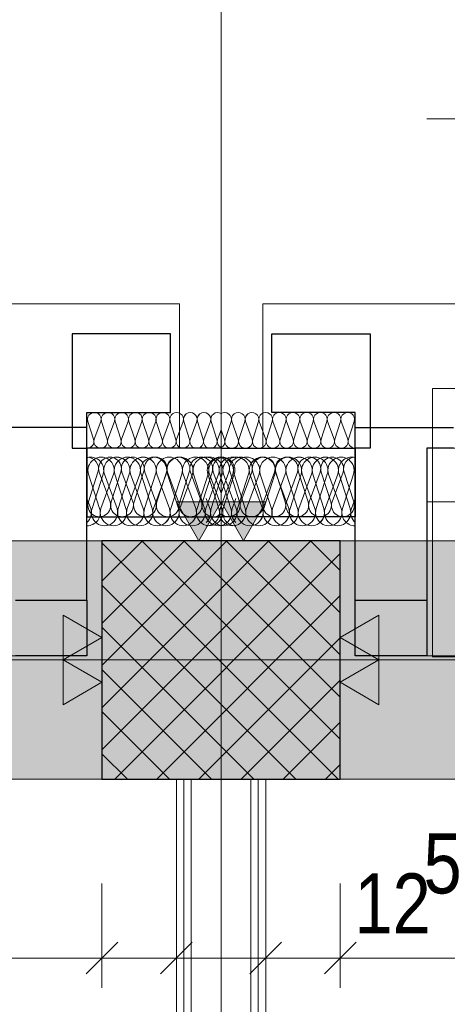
# Model space of a CAD drawing. Extents: x -620 to 3480, y 62 to 1107.
# Tile 195 of 244: x -171 to -157, y 979 to 1012. Entities that reach past the tile are written whole.
import ezdxf
from ezdxf.lldxf.tags import DXFTag

# ---------------------------------------------------------------- set-up
doc = ezdxf.new("R2010")
doc.units = 0
doc.layers.get('0').update_dxf_attribs({"lineweight": 35})
for name, color, linetype, lineweight, true_color in [('00 -Bauelemente -Dämmung innen', 7, 'Continuous', 9, 0xff7fe6), ('00 -Bauelemente -Gipskarton', 7, 'Continuous', 9, 0xff7fe6), ('30 -33 Aussenwände- 3 Aussenstützen', 7, 'Continuous', 50, 0x0000dd), ('30 -33 Aussenwände- 7 Fassade_ Elemente', 7, 'Continuous', 9, 0x00aacc), ('30 -34 Innenwände- 2 nichttragend', 7, 'Continuous', 18, 0xff7fe6), ('30 -35 Decken- 1 Konstruktion-Träger- Stahlbeton', 7, 'grob-A06G9GKW8I', 13, 0x33aa00), ('70 -72 Beschriftung- 2 Beschriftung Bauteile', 7, 'Continuous', 9, 0x9999ff), ('70 -76 Bemaßung- 2 Allgemein', 9, 'Continuous', 5, 0x808080)]:
    doc.layers.add(name, color=color, linetype=linetype, lineweight=lineweight, true_color=true_color)
doc.layers.add('30 -33 Aussenwände- 8 Sonnenschutz', color=7, linetype='Continuous', lineweight=9)
doc.layers.add('70 -71 Achsen- 1 Gebäudeachsen', color=7, linetype='STRICHPUNKT2-A06G9GKV8I', lineweight=18)
doc.layers.add('iwb_Schraffur_Unterzug', color=7, linetype='Continuous', lineweight=5, true_color=0xffffcc, plot=False)
doc.styles.get("Standard").update_dxf_attribs({"font": 'ARIALN.TTF'})
tags = doc.linetypes.add('grob-A06G9GKW8I', pattern=[14, 3, -8, 3]).pattern_tags.tags
tags[8:9] = [DXFTag(74, 4), DXFTag(75, 0), DXFTag(340, '0'), DXFTag(46, 0.0), DXFTag(50, 0.0), DXFTag(44, 0.0), DXFTag(45, 0.0)]
tags[6:7] = [DXFTag(74, 4), DXFTag(75, 0), DXFTag(340, '0'), DXFTag(46, 0.0), DXFTag(50, 0.0), DXFTag(44, 0.0), DXFTag(45, 0.0)]
tags[4:5] = [DXFTag(74, 4), DXFTag(75, 0), DXFTag(340, '0'), DXFTag(46, 0.0), DXFTag(50, 0.0), DXFTag(44, 0.0), DXFTag(45, 0.0)]
tags = doc.linetypes.add('STRICHPUNKT2-A06G9GKV8I', pattern=[12.7, 6.35, -3.175, 0, -3.175]).pattern_tags.tags
tags[10:11] = [DXFTag(74, 4), DXFTag(75, 0), DXFTag(340, '0'), DXFTag(46, 0.0), DXFTag(50, 0.0), DXFTag(44, 0.0), DXFTag(45, 0.0)]
tags[8:9] = [DXFTag(74, 4), DXFTag(75, 0), DXFTag(340, '0'), DXFTag(46, 0.0), DXFTag(50, 0.0), DXFTag(44, 0.0), DXFTag(45, 0.0)]
tags[6:7] = [DXFTag(74, 4), DXFTag(75, 0), DXFTag(340, '0'), DXFTag(46, 0.0), DXFTag(50, 0.0), DXFTag(44, 0.0), DXFTag(45, 0.0)]
tags[4:5] = [DXFTag(74, 4), DXFTag(75, 0), DXFTag(340, '0'), DXFTag(46, 0.0), DXFTag(50, 0.0), DXFTag(44, 0.0), DXFTag(45, 0.0)]

# ---------------------------------------------------------------- blocks, each defined once
blk = doc.blocks.new('Referenz-A06G9GKX8I')
at = {"layer": '00 -Bauelemente -Dämmung innen', "color": 0, "linetype": 'Continuous', "ltscale": 0.13}
for p, q in [((-165.513, 986.957), (-165.513, 871.857)), ((-163.513, 986.957), (-163.513, 871.857))]:
    blk.add_line(p, q, dxfattribs=at)
at = {"layer": '00 -Bauelemente -Gipskarton', "color": 0, "linetype": 'Continuous', "ltscale": 0.13}
for p, q in [((-166.013, 986.957), (-166.013, 872.357)), ((-165.763, 986.957), (-165.763, 872.107)), ((-165.513, 986.957), (-165.513, 871.857)), ((-163.513, 986.957), (-163.513, 871.857)), ((-163.263, 986.957), (-163.263, 872.107)), ((-163.013, 986.957), (-163.013, 872.357))]:
    blk.add_line(p, q, dxfattribs=at)
at = {"layer": '30 -33 Aussenwände- 3 Aussenstützen', "color": 0, "lineweight": 9}
for p, q in [((-168.513, 993.598), (-167.154, 994.957)), ((-168.513, 992.184), (-165.74, 994.957)), ((-168.513, 990.769), (-164.325, 994.957)), ((-168.513, 989.355), (-162.911, 994.957)), ((-168.513, 987.941), (-161.497, 994.957)), ((-168.513, 994.884), (-160.586, 986.957)), ((-167.172, 994.957), (-160.513, 988.299)), ((-165.758, 994.957), (-160.513, 989.713)), ((-164.343, 994.957), (-160.513, 991.127)), ((-162.929, 994.957), (-160.513, 992.541)), ((-161.515, 994.957), (-160.513, 993.955)), ((-168.083, 986.957), (-160.513, 994.527)), ((-168.513, 993.47), (-162, 986.957)), ((-166.669, 986.957), (-160.513, 993.113)), ((-168.513, 992.056), (-163.414, 986.957)), ((-164.513, 991.957), (-164.513, 989.957)), ((-165.254, 986.957), (-160.513, 991.698)), ((-165.513, 990.957), (-163.513, 990.957)), ((-168.513, 990.642), (-164.829, 986.957)), ((-163.84, 986.957), (-160.513, 990.284)), ((-168.513, 989.228), (-166.243, 986.957)), ((-162.426, 986.957), (-160.513, 988.87)), ((-168.513, 987.813), (-167.657, 986.957)), ((-161.012, 986.957), (-160.513, 987.456))]:
    blk.add_line(p, q, dxfattribs=at)
at = {"layer": '30 -33 Aussenwände- 3 Aussenstützen', "color": 0, "linetype": 'Continuous', "lineweight": -2, "ltscale": 0.25}
for p, q in [((-160.513, 994.957), (-168.513, 994.957)), ((-168.513, 994.957), (-168.513, 986.957)), ((-160.513, 986.957), (-160.513, 994.957)), ((-168.513, 986.957), (-160.513, 986.957))]:
    blk.add_line(p, q, dxfattribs=at)
at = {"layer": '30 -33 Aussenwände- 7 Fassade_ Elemente', "color": 0, "linetype": 'Continuous', "ltscale": 0.13}
for p, q in [((-165.913, 1002.897), (-328.113, 1002.897)), ((-165.913, 998.057), (-165.913, 1002.897)), ((-0.913, 1002.897), (-163.113, 1002.897)), ((-163.113, 1002.897), (-163.113, 998.057)), ((-168.791, 998.357), (-168.984, 998.957)), ((-168.547, 998.957), (-168.769, 998.357)), ((-168.332, 998.357), (-168.524, 998.957)), ((-168.087, 998.957), (-168.309, 998.357)), ((-167.872, 998.357), (-168.064, 998.957)), ((-167.627, 998.956), (-167.85, 998.357)), ((-167.412, 998.356), (-167.605, 998.956)), ((-167.168, 998.956), (-167.39, 998.356)), ((-166.953, 998.356), (-167.145, 998.956)), ((-166.708, 998.956), (-166.93, 998.356)), ((-166.493, 998.355), (-166.686, 998.956)), ((-166.248, 998.955), (-166.471, 998.355)), ((-166.034, 998.355), (-166.226, 998.955)), ((-165.789, 998.955), (-166.011, 998.355)), ((-165.574, 998.355), (-165.766, 998.955)), ((-165.329, 998.955), (-165.551, 998.355)), ((-165.114, 998.354), (-165.307, 998.955)), ((-164.87, 998.954), (-165.092, 998.354)), ((-164.655, 998.354), (-164.847, 998.954)), ((-164.372, 998.354), (-164.179, 998.954)), ((-164.157, 998.954), (-163.935, 998.354)), ((-163.912, 998.354), (-163.72, 998.955)), ((-163.697, 998.955), (-163.475, 998.355)), ((-163.452, 998.355), (-163.26, 998.955)), ((-163.238, 998.955), (-163.015, 998.355)), ((-162.993, 998.355), (-162.8, 998.955)), ((-162.778, 998.955), (-162.556, 998.355)), ((-162.533, 998.355), (-162.341, 998.956)), ((-162.318, 998.956), (-162.096, 998.356)), ((-162.074, 998.356), (-161.881, 998.956)), ((-161.859, 998.956), (-161.636, 998.356)), ((-161.614, 998.356), (-161.422, 998.956)), ((-161.399, 998.956), (-161.177, 998.357)), ((-161.154, 998.357), (-160.962, 998.957)), ((-160.939, 998.957), (-160.717, 998.357)), ((-160.695, 998.357), (-160.502, 998.957)), ((-160.48, 998.957), (-160.258, 998.357)), ((-160.235, 998.357), (-160.043, 998.957)), ((-164.632, 998.354), (-164.513, 998.676)), ((-164.394, 998.354), (-164.514, 998.676)), ((-169.013, 991.097), (-169.013, 998.057)), ((-169.013, 998.057), (-165.913, 998.057)), ((-163.113, 998.057), (-160.013, 998.057)), ((-160.013, 998.057), (-160.013, 991.097)), ((-157.613, 996.257), (-157.613, 998.057)), ((-157.613, 998.057), (-133.213, 998.057)), ((-168.644, 997.257), (-168.965, 996.257)), ((-168.588, 996.032), (-168.958, 997.182)), ((-168.843, 996.032), (-168.473, 997.182)), ((-168.236, 996.257), (-168.606, 997.257)), ((-168.12, 997.182), (-168.545, 996.032)), ((-168.43, 997.182), (-168.005, 996.032)), ((-167.878, 997.257), (-168.199, 996.257)), ((-167.707, 996.032), (-168.077, 997.182)), ((-167.962, 996.032), (-167.593, 997.182)), ((-167.47, 996.257), (-167.84, 997.257)), ((-167.239, 997.182), (-167.664, 996.032)), ((-167.549, 997.182), (-167.124, 996.032)), ((-167.112, 997.257), (-167.433, 996.257)), ((-166.826, 996.032), (-167.196, 997.182)), ((-167.081, 996.032), (-166.712, 997.182)), ((-166.704, 996.257), (-167.074, 997.257)), ((-166.358, 997.182), (-166.783, 996.032)), ((-166.668, 997.182), (-166.243, 996.032)), ((-166.345, 997.257), (-166.667, 996.257)), ((-165.945, 996.032), (-166.315, 997.182)), ((-165.938, 996.257), (-166.308, 997.257)), ((-166.2, 996.032), (-165.831, 997.182)), ((-165.477, 997.182), (-165.902, 996.032)), ((-165.579, 997.257), (-165.901, 996.257)), ((-165.787, 997.182), (-165.362, 996.032)), ((-165.172, 996.257), (-165.542, 997.257)), ((-165.064, 996.032), (-165.434, 997.182)), ((-165.319, 996.032), (-164.95, 997.182)), ((-164.813, 997.257), (-165.135, 996.257)), ((-164.596, 997.182), (-165.021, 996.032)), ((-164.588, 996.032), (-164.958, 997.182)), ((-164.907, 997.182), (-164.481, 996.032)), ((-164.843, 996.032), (-164.473, 997.182)), ((-164.776, 997.257), (-164.513, 996.547)), ((-164.183, 996.032), (-164.553, 997.182)), ((-164.12, 997.182), (-164.545, 996.032)), ((-164.251, 997.257), (-164.513, 996.547)), ((-164.438, 996.032), (-164.069, 997.182)), ((-164.43, 997.182), (-164.005, 996.032)), ((-164.213, 997.257), (-163.892, 996.257)), ((-163.707, 996.032), (-164.077, 997.182)), ((-163.962, 996.032), (-163.593, 997.182)), ((-163.854, 996.257), (-163.485, 997.257)), ((-163.239, 997.182), (-163.664, 996.032)), ((-163.549, 997.182), (-163.124, 996.032)), ((-163.447, 997.257), (-163.126, 996.257)), ((-162.826, 996.032), (-163.196, 997.182)), ((-163.088, 996.257), (-162.718, 997.257)), ((-163.081, 996.032), (-162.712, 997.182)), ((-162.358, 997.182), (-162.783, 996.032)), ((-162.681, 997.257), (-162.36, 996.257)), ((-162.668, 997.182), (-162.243, 996.032)), ((-162.322, 996.257), (-161.952, 997.257)), ((-161.945, 996.032), (-162.315, 997.182)), ((-162.2, 996.032), (-161.831, 997.182)), ((-161.915, 997.257), (-161.594, 996.257)), ((-161.477, 997.182), (-161.902, 996.032)), ((-161.787, 997.182), (-161.362, 996.032)), ((-161.556, 996.257), (-161.186, 997.257)), ((-161.064, 996.032), (-161.434, 997.182)), ((-161.319, 996.032), (-160.95, 997.182)), ((-161.149, 997.257), (-160.827, 996.257)), ((-160.596, 997.182), (-161.021, 996.032)), ((-160.907, 997.182), (-160.481, 996.032)), ((-160.79, 996.257), (-160.42, 997.257)), ((-160.183, 996.032), (-160.553, 997.182)), ((-160.438, 996.032), (-160.069, 997.182)), ((-160.383, 997.257), (-160.061, 996.257)), ((-168.886, 996.032), (-169.013, 996.376)), ((-164.886, 996.032), (-165.013, 996.376)), ((-164.14, 996.032), (-164.013, 996.376)), ((-160.14, 996.032), (-160.013, 996.376)), ((-133.213, 996.257), (-157.613, 996.257)), ((-164.513, 991.957), (-164.513, 989.957)), ((-325.013, 991.097), (-169.013, 991.097)), ((-163.513, 990.957), (-165.513, 990.957)), ((-160.013, 991.097), (-4.013, 991.097))]:
    blk.add_line(p, q, dxfattribs=at)
at = {"layer": '30 -33 Aussenwände- 7 Fassade_ Elemente', "color": 0, "linetype": 'Continuous', "lineweight": -2, "ltscale": 0.25}
for p, q in [((-166.213, 1001.897), (-169.513, 1001.897)), ((-169.513, 1001.897), (-169.513, 998.057)), ((-166.213, 999.257), (-166.213, 1001.897)), ((-162.813, 999.257), (-162.813, 1001.897)), ((-162.813, 1001.897), (-159.513, 1001.897)), ((-159.513, 1001.897), (-159.513, 998.057)), ((-169.013, 999.257), (-166.213, 999.257)), ((-169.013, 998.057), (-169.013, 999.257)), ((-160.013, 999.257), (-162.813, 999.257)), ((-160.013, 998.057), (-160.013, 999.257)), ((-169.013, 998.757), (-172.313, 998.757)), ((-169.013, 992.957), (-169.013, 998.757)), ((-160.013, 998.757), (-156.713, 998.757)), ((-160.013, 992.957), (-160.013, 998.757)), ((-169.513, 998.057), (-169.013, 998.057)), ((-169.013, 998.057), (-169.013, 995.757)), ((-164.513, 998.057), (-169.013, 998.057)), ((-164.513, 998.057), (-160.013, 998.057)), ((-159.513, 998.057), (-160.013, 998.057)), ((-160.013, 998.057), (-160.013, 995.757)), ((-156.713, 998.057), (-157.613, 998.057)), ((-157.613, 998.057), (-157.613, 992.957)), ((-169.013, 995.757), (-164.513, 995.757)), ((-160.013, 995.757), (-164.513, 995.757)), ((-171.413, 992.957), (-169.013, 992.957)), ((-169.013, 992.957), (-169.013, 991.097)), ((-160.013, 991.097), (-160.013, 992.957)), ((-160.013, 992.957), (-157.613, 992.957)), ((-157.613, 992.957), (-157.613, 991.097)), ((-169.013, 991.097), (-171.413, 991.097)), ((-157.613, 991.097), (-160.013, 991.097))]:
    blk.add_line(p, q, dxfattribs=at)
at = {"layer": '30 -33 Aussenwände- 7 Fassade_ Elemente', "color": 0}
for p, q in [((-157.413, 1000.057), (-133.213, 1000.057)), ((-157.413, 998.057), (-157.413, 1000.057)), ((-157.413, 998.057), (-155.813, 998.057)), ((-157.413, 996.257), (-157.413, 998.057)), ((-157.413, 996.257), (-157.413, 991.057)), ((-155.813, 996.257), (-157.413, 996.257)), ((-157.413, 991.057), (-133.213, 991.057))]:
    blk.add_line(p, q, dxfattribs=at)
at = {"layer": '30 -33 Aussenwände- 7 Fassade_ Elemente', "color": 0, "linetype": 'Continuous', "lineweight": 18, "ltscale": 0.18}
for p, q in [((-157.613, 998.057), (-155.813, 998.057)), ((-157.613, 996.257), (-157.613, 998.057)), ((-155.813, 996.257), (-157.613, 996.257))]:
    blk.add_line(p, q, dxfattribs=at)
at = {"layer": '30 -33 Aussenwände- 7 Fassade_ Elemente', "color": 0, "linetype": 'Continuous', "ltscale": 0.13}
for centre, major_axis, end_param in [((-168.765, 999.028), (0.219, -0.071), 3.765224), ((-168.305, 999.027), (0.219, -0.071), 3.765224), ((-167.846, 999.027), (0.219, -0.071), 3.765224), ((-167.386, 999.027), (0.219, -0.071), 3.765224), ((-166.927, 999.026), (0.219, -0.071), 3.765224), ((-166.467, 999.026), (0.219, -0.071), 3.765224), ((-166.007, 999.026), (0.219, -0.071), 3.765224), ((-165.548, 999.025), (0.219, -0.071), 3.765224), ((-165.548, 999.025), (-0.135, 0.186), 1.255075), ((-165.548, 999.025), (0.135, 0.186), 1.255075), ((-165.548, 999.025), (0.219, -0.071), 1.255075), ((-165.088, 999.025), (0.219, -0.071), 3.765224), ((-165.088, 999.025), (-0.135, 0.186), 1.255075), ((-165.088, 999.025), (0.135, 0.186), 1.255075), ((-165.088, 999.025), (0.219, -0.071), 1.255075), ((-164.628, 999.025), (0.116, 0.198), 2.411197), ((-164.398, 999.025), (0.219, -0.07), 2.411197), ((-163.938, 999.025), (0.219, -0.07), 3.765224), ((-163.938, 999.025), (-0.135, 0.186), 1.255075), ((-163.938, 999.025), (0.135, 0.186), 1.255075), ((-163.938, 999.025), (0.219, -0.07), 1.255075), ((-163.479, 999.025), (0.219, -0.07), 3.765224), ((-163.479, 999.025), (-0.135, 0.186), 1.255075), ((-163.479, 999.025), (0.135, 0.186), 1.255075), ((-163.479, 999.025), (0.219, -0.07), 1.255075), ((-163.019, 999.026), (0.219, -0.07), 3.765224), ((-162.559, 999.026), (0.219, -0.07), 3.765224), ((-162.1, 999.026), (0.219, -0.07), 3.765224), ((-161.64, 999.027), (0.219, -0.07), 3.765224), ((-161.181, 999.027), (0.219, -0.07), 3.765224), ((-160.721, 999.027), (0.219, -0.07), 3.765224), ((-160.261, 999.028), (0.219, -0.07), 3.765224), ((-169.01, 998.287), (-0.003, -0.23), 1.896254), ((-168.55, 998.287), (-0.219, 0.071), 3.764652), ((-168.091, 998.286), (-0.219, 0.071), 3.764652), ((-167.631, 998.286), (-0.219, 0.071), 3.764652), ((-167.171, 998.286), (-0.219, 0.071), 3.764652), ((-166.712, 998.285), (-0.219, 0.071), 3.764652), ((-166.252, 998.285), (-0.219, 0.071), 3.764652), ((-165.793, 998.285), (-0.219, 0.071), 1.254884), ((-165.793, 998.285), (-0.219, 0.071), 3.764652), ((-165.793, 998.285), (0.135, -0.186), 1.254884), ((-165.333, 998.284), (-0.219, 0.071), 1.254884), ((-165.333, 998.284), (-0.219, 0.071), 3.764652), ((-165.333, 998.284), (0.135, -0.186), 1.254884), ((-164.873, 998.284), (-0.219, 0.071), 1.254884), ((-164.873, 998.284), (0.135, -0.186), 1.254884), ((-164.414, 998.284), (-0.219, 0.071), 1.434048), ((-164.613, 998.284), (0.1, -0.207), 1.434048), ((-164.153, 998.284), (-0.219, 0.07), 1.254884), ((-164.153, 998.284), (0.135, -0.186), 1.254884), ((-163.693, 998.284), (-0.219, 0.07), 3.764652), ((-163.693, 998.284), (-0.219, 0.07), 1.254884), ((-163.693, 998.284), (0.135, -0.186), 1.254884), ((-163.234, 998.285), (-0.219, 0.07), 1.254884), ((-163.234, 998.285), (-0.219, 0.07), 3.764652), ((-163.234, 998.285), (0.135, -0.186), 1.254884), ((-162.774, 998.285), (-0.219, 0.07), 3.764652), ((-162.315, 998.285), (-0.219, 0.07), 3.764652), ((-161.855, 998.286), (-0.219, 0.07), 3.764652), ((-161.395, 998.286), (-0.219, 0.07), 3.764652), ((-160.936, 998.286), (-0.219, 0.07), 3.764652), ((-160.476, 998.287), (-0.219, 0.07), 3.764652), ((-160.016, 998.287), (-0.219, 0.07), 1.896254), ((-165.793, 998.285), (-0.135, -0.186), 1.254884), ((-165.333, 998.284), (-0.135, -0.186), 1.254884), ((-164.873, 998.284), (-0.135, -0.186), 1.254884), ((-164.153, 998.284), (-0.135, -0.186), 1.254884), ((-163.693, 998.284), (-0.135, -0.186), 1.254884), ((-163.234, 998.285), (-0.135, -0.186), 1.254884), ((-168.539, 997.317), (0.419, -0.135), 3.765224), ((-168.892, 997.317), (0.419, -0.135), 2.160679), ((-169.008, 997.374), (0.364, -0.117), 1.896254), ((-168.242, 997.374), (0.364, -0.117), 3.764652), ((-168.011, 997.317), (0.419, -0.135), 3.765224), ((-168.011, 997.317), (-0.258, 0.356), 1.255075), ((-168.011, 997.317), (0.258, 0.356), 1.255075), ((-167.658, 997.317), (0.419, -0.135), 3.765224), ((-167.476, 997.374), (0.364, -0.117), 3.764652), ((-168.011, 997.317), (0.419, -0.135), 1.255075), ((-167.13, 997.317), (0.419, -0.135), 3.765224), ((-167.13, 997.317), (-0.258, 0.356), 1.255075), ((-167.13, 997.317), (0.258, 0.356), 1.255075), ((-166.777, 997.317), (0.419, -0.135), 3.765224), ((-166.71, 997.374), (0.364, -0.117), 3.764652), ((-166.71, 997.374), (-0.225, 0.31), 1.254884), ((-166.71, 997.374), (0.225, 0.31), 1.254884), ((-167.13, 997.317), (0.419, -0.135), 1.255075), ((-166.25, 997.317), (0.419, -0.135), 3.765224), ((-166.71, 997.374), (0.364, -0.117), 1.254884), ((-165.896, 997.317), (0.419, -0.135), 3.765224), ((-165.896, 997.317), (-0.258, 0.356), 1.255075), ((-165.944, 997.374), (0.364, -0.117), 3.764652), ((-165.944, 997.374), (-0.225, 0.31), 1.254884), ((-165.944, 997.374), (0.225, 0.31), 1.254884), ((-165.896, 997.317), (0.258, 0.356), 1.255075), ((-165.369, 997.317), (0.419, -0.135), 3.765224), ((-165.944, 997.374), (0.364, -0.117), 1.254884), ((-165.896, 997.317), (0.419, -0.135), 1.255075), ((-165.178, 997.374), (-0.225, 0.31), 1.254884), ((-165.015, 997.317), (0.419, -0.135), 3.765224), ((-165.015, 997.317), (-0.258, 0.356), 1.255075), ((-165.178, 997.374), (0.225, 0.31), 1.254884), ((-165.015, 997.317), (0.258, 0.356), 1.255075), ((-164.539, 997.317), (0.419, -0.135), 3.765224), ((-164.892, 997.317), (0.419, -0.135), 2.160679), ((-164.488, 997.317), (0.419, -0.135), 3.765224), ((-165.178, 997.374), (0.364, -0.117), 1.254884), ((-164.412, 997.374), (-0.102, 0.369), 1.613483), ((-165.015, 997.317), (0.419, -0.135), 1.255075), ((-164.134, 997.317), (0.121, 0.423), 2.160679), ((-164.615, 997.374), (0.364, -0.117), 1.613483), ((-164.011, 997.317), (0.419, -0.135), 3.765224), ((-164.011, 997.317), (-0.258, 0.356), 1.255075), ((-164.011, 997.317), (0.258, 0.356), 1.255075), ((-163.849, 997.374), (-0.225, 0.31), 1.254884), ((-163.658, 997.317), (0.419, -0.135), 3.765224), ((-163.849, 997.374), (0.225, 0.31), 1.254884), ((-164.011, 997.317), (0.419, -0.135), 1.255075), ((-163.849, 997.374), (0.364, -0.117), 1.254884), ((-163.13, 997.317), (0.419, -0.135), 3.765224), ((-163.13, 997.317), (-0.258, 0.356), 1.255075), ((-163.083, 997.374), (0.364, -0.117), 3.764652), ((-163.083, 997.374), (-0.225, 0.31), 1.254884), ((-163.13, 997.317), (0.258, 0.356), 1.255075), ((-163.083, 997.374), (0.225, 0.31), 1.254884), ((-162.777, 997.317), (0.419, -0.135), 3.765224), ((-163.13, 997.317), (0.419, -0.135), 1.255075), ((-163.083, 997.374), (0.364, -0.117), 1.254884), ((-162.317, 997.374), (0.364, -0.117), 3.764652), ((-162.317, 997.374), (-0.225, 0.31), 1.254884), ((-162.25, 997.317), (0.419, -0.135), 3.765224), ((-162.317, 997.374), (0.225, 0.31), 1.254884), ((-161.896, 997.317), (0.419, -0.135), 3.765224), ((-161.896, 997.317), (-0.258, 0.356), 1.255075), ((-161.896, 997.317), (0.258, 0.356), 1.255075), ((-162.317, 997.374), (0.364, -0.117), 1.254884), ((-161.551, 997.374), (0.364, -0.117), 3.764652), ((-161.369, 997.317), (0.419, -0.135), 3.765224), ((-161.896, 997.317), (0.419, -0.135), 1.255075), ((-161.015, 997.317), (0.419, -0.135), 3.765224), ((-161.015, 997.317), (-0.258, 0.356), 1.255075), ((-161.015, 997.317), (0.258, 0.356), 1.255075), ((-160.785, 997.374), (0.364, -0.117), 3.764652), ((-160.488, 997.317), (0.419, -0.135), 3.765224), ((-161.015, 997.317), (0.419, -0.135), 1.255075), ((-160.134, 997.317), (0.121, 0.423), 2.160679), ((-160.019, 997.374), (0.005, 0.383), 1.896254), ((-168.601, 996.14), (-0.364, 0.117), 3.765224), ((-167.835, 996.14), (-0.364, 0.117), 3.765224), ((-167.069, 996.14), (-0.364, 0.117), 3.765224), ((-166.303, 996.14), (-0.364, 0.117), 1.255075), ((-166.303, 996.14), (-0.364, 0.117), 3.765224), ((-166.303, 996.14), (0.225, -0.31), 1.255075), ((-165.537, 996.14), (-0.364, 0.117), 1.255075), ((-165.537, 996.14), (-0.364, 0.117), 3.765224), ((-165.537, 996.14), (0.225, -0.31), 1.255075), ((-164.77, 996.14), (-0.364, 0.117), 2.619647), ((-164.256, 996.14), (-0.257, -0.283), 2.619647), ((-163.49, 996.14), (-0.364, 0.117), 1.255075), ((-163.49, 996.14), (-0.364, 0.117), 3.765224), ((-163.49, 996.14), (0.225, -0.31), 1.255075), ((-162.724, 996.14), (-0.364, 0.117), 3.765224), ((-162.724, 996.14), (-0.364, 0.117), 1.255075), ((-162.724, 996.14), (0.225, -0.31), 1.255075), ((-161.958, 996.14), (-0.364, 0.117), 3.765224), ((-161.192, 996.14), (-0.364, 0.117), 3.765224), ((-160.426, 996.14), (-0.364, 0.117), 3.765224), ((-169.007, 995.897), (-0.006, -0.44), 1.896254), ((-169.305, 995.897), (0.292, -0.329), 1.157172), ((-168.424, 995.897), (-0.419, 0.135), 1.254884), ((-168.126, 995.897), (-0.419, 0.135), 3.764652), ((-168.424, 995.897), (0.258, -0.356), 1.254884), ((-167.543, 995.897), (-0.419, 0.135), 3.764652), ((-167.543, 995.897), (-0.419, 0.135), 1.254884), ((-167.245, 995.897), (-0.419, 0.135), 3.764652), ((-167.543, 995.897), (0.258, -0.356), 1.254884), ((-166.662, 995.897), (-0.419, 0.135), 3.764652), ((-166.662, 995.897), (-0.419, 0.135), 1.254884), ((-166.364, 995.897), (-0.419, 0.135), 3.764652), ((-166.364, 995.897), (-0.419, 0.135), 1.254884), ((-166.303, 996.14), (-0.225, -0.31), 1.255075), ((-166.662, 995.897), (0.258, -0.356), 1.254884), ((-165.781, 995.897), (-0.419, 0.135), 3.764652), ((-166.364, 995.897), (0.258, -0.356), 1.254884), ((-165.483, 995.897), (-0.419, 0.135), 1.254884), ((-165.483, 995.897), (-0.419, 0.135), 3.764652), ((-165.537, 996.14), (-0.225, -0.31), 1.255075), ((-164.9, 995.897), (-0.419, 0.135), 3.764652), ((-165.483, 995.897), (0.258, -0.356), 1.254884), ((-164.602, 995.897), (-0.419, 0.135), 1.254884), ((-165.305, 995.897), (0.292, -0.329), 1.157172), ((-165.007, 995.897), (-0.006, -0.44), 1.896254), ((-164.424, 995.897), (-0.419, 0.135), 1.254884), ((-164.126, 995.897), (-0.419, 0.135), 3.764652), ((-164.019, 995.897), (-0.419, 0.135), 1.896254), ((-164.602, 995.897), (0.258, -0.356), 1.254884), ((-163.721, 995.897), (-0.419, 0.135), 1.157172), ((-164.424, 995.897), (0.258, -0.356), 1.254884), ((-163.543, 995.897), (-0.419, 0.135), 3.764652), ((-163.543, 995.897), (-0.419, 0.135), 1.254884), ((-163.245, 995.897), (-0.419, 0.135), 3.764652), ((-163.49, 996.14), (-0.225, -0.31), 1.255075), ((-163.543, 995.897), (0.258, -0.356), 1.254884), ((-162.662, 995.897), (-0.419, 0.135), 3.764652), ((-162.662, 995.897), (-0.419, 0.135), 1.254884), ((-162.724, 996.14), (-0.225, -0.31), 1.255075), ((-162.364, 995.897), (-0.419, 0.135), 3.764652), ((-162.364, 995.897), (-0.419, 0.135), 1.254884), ((-162.662, 995.897), (0.258, -0.356), 1.254884), ((-161.781, 995.897), (-0.419, 0.135), 3.764652), ((-162.364, 995.897), (0.258, -0.356), 1.254884), ((-161.483, 995.897), (-0.419, 0.135), 1.254884), ((-161.483, 995.897), (-0.419, 0.135), 3.764652), ((-160.9, 995.897), (-0.419, 0.135), 3.764652), ((-161.483, 995.897), (0.258, -0.356), 1.254884), ((-160.602, 995.897), (-0.419, 0.135), 1.254884), ((-160.019, 995.897), (-0.419, 0.135), 1.896254), ((-160.602, 995.897), (0.258, -0.356), 1.254884), ((-159.721, 995.897), (-0.419, 0.135), 1.157172), ((-168.424, 995.897), (-0.258, -0.356), 1.254884), ((-167.543, 995.897), (-0.258, -0.356), 1.254884), ((-166.662, 995.897), (-0.258, -0.356), 1.254884), ((-166.364, 995.897), (-0.258, -0.356), 1.254884), ((-165.483, 995.897), (-0.258, -0.356), 1.254884), ((-164.602, 995.897), (-0.258, -0.356), 1.254884), ((-164.424, 995.897), (-0.258, -0.356), 1.254884), ((-163.543, 995.897), (-0.258, -0.356), 1.254884), ((-162.662, 995.897), (-0.258, -0.356), 1.254884), ((-162.364, 995.897), (-0.258, -0.356), 1.254884), ((-161.483, 995.897), (-0.258, -0.356), 1.254884), ((-160.602, 995.897), (-0.258, -0.356), 1.254884)]:
    blk.add_ellipse(centre, major_axis=major_axis, ratio=1, start_param=0, end_param=end_param, dxfattribs=at)
at = {"layer": '30 -33 Aussenwände- 8 Sonnenschutz', "color": 0, "linetype": 'Continuous', "ltscale": 0.13}
blk.add_line((-110.613, 1009.098), (-157.613, 1009.098), dxfattribs=at)
at = {"layer": '30 -34 Innenwände- 2 nichttragend', "color": 0, "linetype": 'Continuous', "ltscale": 0.18}
for p, q in [((-166.013, 986.957), (-166.013, 872.357)), ((-163.013, 986.957), (-163.013, 872.357))]:
    blk.add_line(p, q, dxfattribs=at)
at = {"layer": '30 -35 Decken- 1 Konstruktion-Träger- Stahlbeton', "color": 0}
for p, q in [((-3.513, 994.957), (-562.014, 994.957)), ((-3.513, 986.957), (-562.014, 986.957))]:
    blk.add_line(p, q, dxfattribs=at)
at = {"layer": '70 -71 Achsen- 1 Gebäudeachsen', "color": 0, "linetype": 'STRICHPUNKT2-A06G9GKV8I', "ltscale": 0.18}
for p, q in [((-164.513, 1075.897), (-164.513, 76.457)), ((-562.014, 990.957), (85.427, 990.957))]:
    blk.add_line(p, q, dxfattribs=at)
at = {"layer": '70 -72 Beschriftung- 2 Beschriftung Bauteile', "color": 0}
for p, q in [((-165.263, 994.957), (-166.013, 996.256)), ((-166.013, 996.256), (-164.513, 996.256)), ((-164.513, 996.256), (-165.263, 994.957)), ((-163.763, 994.957), (-164.513, 996.256)), ((-164.513, 996.256), (-163.013, 996.256)), ((-163.013, 996.256), (-163.763, 994.957)), ((-169.812, 992.457), (-168.513, 991.707)), ((-169.812, 990.957), (-169.812, 992.457)), ((-160.513, 991.707), (-159.214, 992.457)), ((-159.214, 992.457), (-159.214, 990.957)), ((-168.513, 991.707), (-169.812, 990.957)), ((-159.214, 990.957), (-160.513, 991.707)), ((-169.812, 990.957), (-168.513, 990.207)), ((-169.812, 989.457), (-169.812, 990.957)), ((-160.513, 990.207), (-159.214, 990.957)), ((-159.214, 990.957), (-159.214, 989.457)), ((-168.513, 990.207), (-169.812, 989.457)), ((-159.214, 989.457), (-160.513, 990.207))]:
    blk.add_line(p, q, dxfattribs=at)
at = {"layer": '70 -72 Beschriftung- 2 Beschriftung Bauteile', "color": 0, "lineweight": 0}
for points in [[(-165.263, 994.957), (-166.013, 996.256), (-165.263, 996.256)], [(-165.263, 994.957), (-165.263, 996.256), (-164.513, 996.256)], [(-163.763, 994.957), (-164.513, 996.256), (-163.763, 996.256)], [(-163.763, 994.957), (-163.763, 996.256), (-163.013, 996.256)], [(-169.812, 990.957), (-169.812, 992.457), (-168.513, 991.707)], [(-159.214, 990.957), (-160.513, 991.707), (-159.214, 992.457)], [(-169.812, 989.457), (-169.812, 990.957), (-168.513, 990.207)], [(-159.214, 989.457), (-160.513, 990.207), (-159.214, 990.957)]]:
    blk.add_solid(points, dxfattribs=at)
at = {"layer": '70 -76 Bemaßung- 2 Allgemein', "color": 0, "linetype": 'Continuous', "ltscale": 0.13}
for p, q in [((-168.513, 983.457), (-168.513, 979.957)), ((-168.513, 983.457), (-168.513, 979.957)), ((-166.013, 983.457), (-166.013, 979.957)), ((-163.013, 983.457), (-163.013, 979.957)), ((-160.513, 983.457), (-160.513, 979.957)), ((-160.513, 983.457), (-160.513, 979.957)), ((-169.574, 980.957), (-244.453, 980.957)), ((-169.574, 980.957), (-170.634, 980.957)), ((-167.513, 980.957), (-169.574, 980.957)), ((-167.513, 980.957), (-169.574, 980.957)), ((-166.013, 980.957), (-168.513, 980.957)), ((-167.013, 980.957), (-164.953, 980.957)), ((-164.074, 980.957), (-165.134, 980.957)), ((-164.953, 980.957), (-163.892, 980.957)), ((-162.013, 980.957), (-164.074, 980.957)), ((-160.513, 980.957), (-163.013, 980.957)), ((-161.513, 980.957), (-159.453, 980.957)), ((-161.513, 980.957), (-159.453, 980.957)), ((-159.453, 980.957), (-158.392, 980.957)), ((-110.174, 980.957), (-159.453, 980.957))]:
    blk.add_line(p, q, dxfattribs=at)
at = {"layer": '70 -76 Bemaßung- 2 Allgemein', "color": 0, "linetype": 'Continuous', "lineweight": 20, "ltscale": 0.2}
for p, q in [((-167.983, 981.488), (-169.044, 980.427)), ((-167.983, 981.488), (-169.044, 980.427)), ((-166.544, 980.427), (-165.483, 981.488)), ((-162.483, 981.488), (-163.544, 980.427)), ((-161.044, 980.427), (-159.983, 981.488)), ((-161.044, 980.427), (-159.983, 981.488))]:
    blk.add_line(p, q, dxfattribs=at)
at = {"layer": '70 -76 Bemaßung- 2 Allgemein', "color": 0, "linetype": 'Continuous', "ltscale": 0.13, "char_height": 2.01377, "attachment_point": 1}
for s, insert in [('{\\fArial Narrow;5}', (-157.721, 985.142)), ('{\\fArial Narrow;12}', (-160.041, 983.799))]:
    blk.add_mtext(s, dxfattribs=dict(at, insert=insert))
blk = doc.blocks.new('Referenz-A06G9GKZ8I')
at = {"layer": 'iwb_Schraffur_Unterzug', "linetype": 'Continuous', "ltscale": 0.13}
for points in [[(-562.014, 994.957), (-3.513, 994.957), (-562.014, 994.317)], [(-562.014, 994.317), (-3.513, 994.957), (-3.513, 986.957)], [(-562.014, 994.317), (-3.513, 986.957), (-562.014, 987.597)], [(-562.014, 987.597), (-3.513, 986.957), (-562.014, 986.957)]]:
    blk.add_solid(points, dxfattribs=at)

msp = doc.modelspace()

# ---------------------------------------------------------------- block references
at = {"color": 8, "lineweight": 25, "ltscale": 0.25, "true_color": 0x808080}
for name in ['Referenz-A06G9GKX8I', 'Referenz-A06G9GKZ8I']:
    msp.add_blockref(name, (0, 0), dxfattribs=at)

doc.saveas('drawing.dxf')
